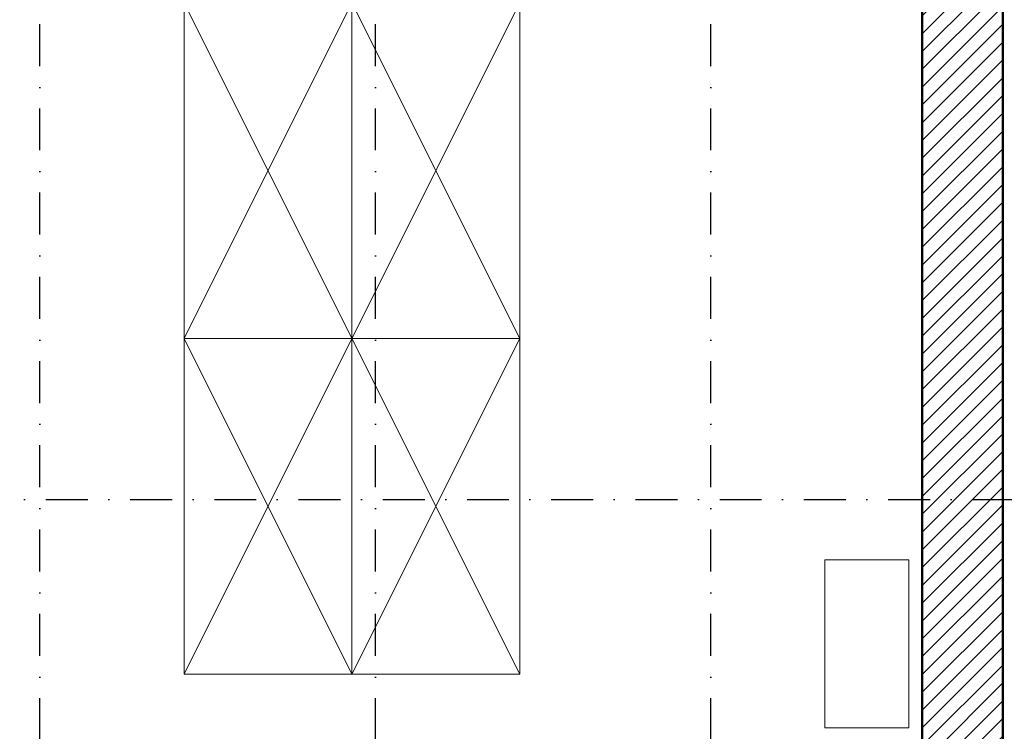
# Model space of a CAD drawing. Header units: centimetres. Extents: x -2715 to 104803, y -2927 to 32152.
# Tile 31 of 72: x 87130 to 87423, y -346 to -134. Entities that reach past the tile are written whole.
import ezdxf
from ezdxf.lldxf.tags import DXFTag

# ---------------------------------------------------------------- set-up
doc = ezdxf.new("R2010")
doc.units = ezdxf.units.CM
doc.header["$MEASUREMENT"] = 0
doc.linetypes.add('DASHDOT2', pattern=[0.5, 0.25, -0.125, 0, -0.125])
for name, color, linetype, lineweight in [('1_ hatch proj.', 252, 'Continuous', 9), ('1_ przerywana  S_CONSTRUCTION', 252, 'DASHDOT2', 25), ('1_ wall STRUCT proj.', 252, 'Continuous', 50), ('2_ equipment proj._skrzynie', 252, 'Continuous', 9), ('3_ PPOŻ  opisy', 252, 'Continuous', 18)]:
    doc.layers.add(name, color=color, linetype=linetype, lineweight=lineweight)
tags = doc.linetypes.add('Dash', pattern=[15, 10, -5]).pattern_tags.tags
tags[6:7] = [DXFTag(74, 4), DXFTag(75, 0), DXFTag(340, '0'), DXFTag(46, 0.0), DXFTag(50, 0.0), DXFTag(44, 0.0), DXFTag(45, 0.0)]
tags[4:5] = [DXFTag(74, 4), DXFTag(75, 0), DXFTag(340, '0'), DXFTag(46, 0.0), DXFTag(50, 0.0), DXFTag(44, 0.0), DXFTag(45, 0.0)]

# ---------------------------------------------------------------- blocks, each defined once
blk = doc.blocks.new('vcvcbv')
blk.add_lwpolyline([(-100, 50), (0, 50), (0, 0), (-100, 0), (-100, 50)])
at = {"linetype": 'Dash', "ltscale": 10}
blk.add_lwpolyline([(-100, 0), (0, 50), (0, 0), (-100, 50), (-100, 0)], dxfattribs=at)
blk = doc.blocks.new('sdadsfsdfd')
at = {"layer": '2_ equipment proj._skrzynie', "rotation": 90}
for p in [(0, -600), (50, -600), (0, -700), (50, -700)]:
    blk.add_blockref('vcvcbv', p, dxfattribs=at)

msp = doc.modelspace()

# ---------------------------------------------------------------- hatches: boundary and pattern name
at = {"layer": '1_ hatch proj.'}
h = msp.add_hatch(dxfattribs=at)
h.set_pattern_fill('ANSI31', color=256, scale=30)
h.set_pattern_definition([(45, (-154, -653), (-2.65165043, 2.65165043), [])])
h.paths.add_polyline_path([(87398.55, -449.07), (87398.55, 28.93), (87422.55, 28.93), (87422.55, -449.07)])

# ---------------------------------------------------------------- linework, layer by layer
at = {"layer": '1_ przerywana  S_CONSTRUCTION', "ltscale": 50}
for points in [[(87135.55, -449.07), (87135.55, 681.93)], [(87235.55, -449.07), (87235.55, 681.93)], [(87335.55, -449.07), (87335.55, 681.93)], [(86685.55, -277.07), (89183.55, -277.07)]]:
    msp.add_lwpolyline(points, dxfattribs=at)
at = {"layer": '1_ wall STRUCT proj.'}
msp.add_lwpolyline([(87398.55, -449.07), (87398.55, 28.93), (87422.55, 28.93), (87422.55, -449.07), (87398.55, -449.07)], dxfattribs=at)
at = {"layer": '3_ PPOŻ  opisy', "linetype": 'Continuous', "lineweight": 20, "ltscale": 3}
msp.add_lwpolyline([(87369.48, -345.02), (87369.48, -295.02), (87394.48, -295.02), (87394.48, -345.02), (87369.48, -345.02)], dxfattribs=at)

# ---------------------------------------------------------------- block references
at = {"layer": '2_ equipment proj._skrzynie'}
msp.add_blockref('sdadsfsdfd', (87228.55, 470.93), dxfattribs=at)

doc.saveas('drawing.dxf')
